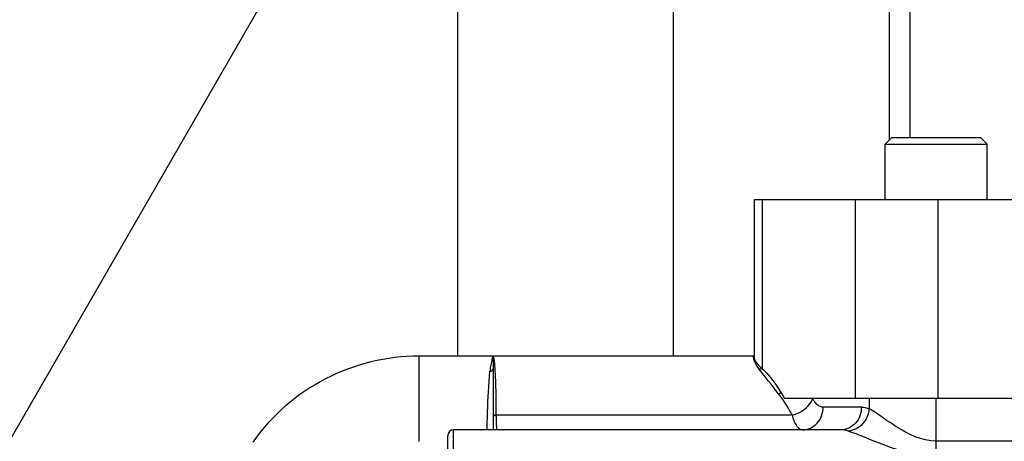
# Model space of a CAD drawing. Header units: millimetres. Extents: x 0 to 1189, y 0 to 841.
# Tile 205 of 217: x 1001.98 to 1008.92, y 569.64 to 572.61. Entities that reach past the tile are written whole.
import ezdxf

# ---------------------------------------------------------------- set-up
doc = ezdxf.new("R2010")
doc.units = ezdxf.units.MM
doc.header["$LTSCALE"] = 65.395
doc.linetypes.add('CENTER', pattern=[0.6, 0.375, -0.075, 0.075, -0.075])
for name, color, linetype in [('1907_153200_81_ABL698', 7, 'CONTINUOUS'), ('1907_153200_81_T1_PBL936', 7, 'CONTINUOUS'), ('1907_153700_13_AC_ABL655', 7, 'CONTINUOUS'), ('1907_153700_13_AC_T2_PBL656', 7, 'CONTINUOUS'), ('1947_122000_06_SIMPLE1_B_ABL639', 7, 'CONTINUOUS'), ('1947_122000_06_SIMPLE1_T1_B_PBL640', 7, 'CONTINUOUS'), ('32007_153200_12_ABL687', 7, 'CONTINUOUS'), ('32007_153200_12_T3_PBL924', 7, 'CONTINUOUS'), ('32087_000000_TLKGS_MARKETING_ABL636', 7, 'CONTINUOUS'), ('32087_030000_TLKGS_V_ABL637', 7, 'CONTINUOUS'), ('32087_100000_TLKGS_V_ABL638', 7, 'CONTINUOUS'), ('8M32E_GENSET_VERROHRUNG_ABL518', 7, 'CONTINUOUS'), ('EN1092-1-01A-DN50-PN16-61_5_PBL699', 7, 'CONTINUOUS'), ('EN1092-1-01A-DN65_PN16-77_5_PBL688', 7, 'CONTINUOUS'), ('links_3_VBL515', 7, 'CONTINUOUS'), ('PUMPENAGGRR45_125_160_FL-Z-DB50_PBL596', 7, 'CONTINUOUS')]:
    doc.layers.add(name, color=color, linetype=linetype)

# ---------------------------------------------------------------- blocks, each defined once
blk = doc.blocks.new('PUMPENAGGRR45_125_160_FL-Z-DB50_PBL596', base_point=(1018.1997, 567.3134))
at = {"layer": 'PUMPENAGGRR45_125_160_FL-Z-DB50_PBL596', "color": 7, "linetype": 'Continuous'}
for p, q in [((1008.1317, 571.7834), (1008.0837, 571.7354)), ((1008.0837, 571.7354), (1008.8037, 571.7354)), ((1008.0837, 571.3434), (1008.0837, 571.7354)), ((1008.1317, 571.7834), (1008.7557, 571.7834)), ((1008.7557, 571.7834), (1008.8037, 571.7354)), ((1008.8037, 571.3434), (1008.8037, 571.7354)), ((1007.1547, 570.2434), (1004.7997, 570.2434)), ((1007.1597, 570.2436), (1007.1548, 570.2434)), ((1005.3197, 570.1544), (1005.3197, 569.7234)), ((1007.7704, 569.7234), (1005.0397, 569.7234)), ((1004.9997, 568.7234), (1004.9997, 569.6834))]:
    blk.add_line(p, q, dxfattribs=at)
at = {"layer": 'PUMPENAGGRR45_125_160_FL-Z-DB50_PBL596', "color": 9, "linetype": 'Continuous'}
for p, q in [((1004.7997, 569.6422), (1004.7997, 570.2434)), ((1007.9702, 569.9434), (1007.9702, 569.8729)), ((1008.4437, 569.5403), (1008.4437, 569.9434)), ((1007.9161, 569.8834), (1007.6462, 569.8834)), ((1007.4272, 569.8274), (1005.3425, 569.8274)), ((1005.0397, 568.6834), (1005.0397, 569.7234)), ((1010.4757, 569.6439), (1008.4437, 569.6439))]:
    blk.add_line(p, q, dxfattribs=at)
at = {"layer": 'PUMPENAGGRR45_125_160_FL-Z-DB50_PBL596', "color": 7, "linetype": 'Continuous'}
for centre, radius, end in [((1004.7997, 568.8034), 1.44, 144.62347), ((1005.0397, 569.6834), 0.04, 180)]:
    blk.add_arc(centre, radius, 90, end, dxfattribs=at)
at = {"layer": 'PUMPENAGGRR45_125_160_FL-Z-DB50_PBL596', "color": 9, "linetype": 'Continuous'}
for centre, radius, start, end in [((1007.1805, 570.3161), 0.1642, 274.66913, 282.02025), ((1001.2771, 565.3792), 7.6021, 37.24459, 38.89406), ((1007.2912, 570.1601), 0.1838, 281.8156, 287.68262)]:
    blk.add_arc(centre, radius, start, end, dxfattribs=at)
at = {"layer": 'PUMPENAGGRR45_125_160_FL-Z-DB50_PBL596', "color": 7, "linetype": 'Continuous'}
for points, knots in [([(1005.3197, 570.2434), (1005.3221, 570.2434), (1005.3115, 570.2286), (1005.3118, 570.2138), (1005.3017, 570.1765), (1005.2989, 570.1503), (1005.2971, 570.1345)], [0, 0, 0, 0, 0.065257, 0.259825, 0.572458, 1, 1, 1, 1]), ([(1005.3197, 570.2434), (1005.3215, 570.2433), (1005.3215, 570.2321), (1005.3207, 570.2188), (1005.3199, 570.1888), (1005.3197, 570.1673), (1005.3197, 570.1544)], [0, 0, 0, 0, 0.062802, 0.252324, 0.567282, 1, 1, 1, 1])]:
    blk.add_open_spline(points, degree=3, knots=knots, dxfattribs=at)
at = {"layer": 'PUMPENAGGRR45_125_160_FL-Z-DB50_PBL596', "color": 9, "linetype": 'Continuous'}
for points, knots in [([(1005.3425, 569.8274), (1005.3425, 569.8864), (1005.3417, 569.9694), (1005.3386, 570.0718), (1005.3358, 570.1312), (1005.3325, 570.1771), (1005.329, 570.2128), (1005.3253, 570.2302), (1005.3224, 570.2434), (1005.3197, 570.2434)], [0, 0, 0, 0, 0.423863, 0.59449, 0.736343, 0.848511, 0.930122, 0.980455, 1, 1, 1, 1]), ([(1007.1548, 570.2434), (1007.1531, 570.2434), (1007.1558, 570.2325), (1007.1548, 570.2283), (1007.1558, 570.2234)], [0, 0, 0, 0, 0.250422, 1, 1, 1, 1]), ([(1007.1558, 570.2234), (1007.1568, 570.2189), (1007.1645, 570.193), (1007.1798, 570.1699), (1007.1939, 570.1525)], [0, 0, 0, 0, 0.168822, 1, 1, 1, 1]), ([(1005.2772, 569.7236), (1005.2781, 569.7656), (1005.2821, 569.9025), (1005.288, 570.0396), (1005.2971, 570.1342)], [0, 0, 0, 0, 0.306604, 1, 1, 1, 1]), ([(1007.3289, 569.9802), (1007.3377, 569.9686), (1007.3733, 569.9196), (1007.405, 569.8677), (1007.4272, 569.8274)], [0, 0, 0, 0, 0.240074, 1, 1, 1, 1]), ([(1007.4272, 569.8274), (1007.475, 569.8382), (1007.5355, 569.8744), (1007.5672, 569.93), (1007.5721, 569.9434)], [0, 0, 0, 0, 0.774539, 1, 1, 1, 1]), ([(1007.6462, 569.8834), (1007.6396, 569.8834), (1007.6073, 569.8903), (1007.586, 569.9203), (1007.5743, 569.943)], [0, 0, 0, 0, 0.203818, 1, 1, 1, 1]), ([(1007.5005, 569.7234), (1007.5382, 569.7234), (1007.6184, 569.7612), (1007.6462, 569.8431), (1007.6462, 569.8834)], [0, 0, 0, 0, 0.483475, 1, 1, 1, 1]), ([(1007.9161, 569.8834), (1007.9161, 569.8431), (1007.8884, 569.7612), (1007.8082, 569.7234), (1007.7704, 569.7234)], [0, 0, 0, 0, 0.516525, 1, 1, 1, 1]), ([(1007.9702, 569.8729), (1007.9675, 569.8339), (1007.9361, 569.7574), (1007.8615, 569.7182), (1007.8245, 569.7153)], [0, 0, 0, 0, 0.512576, 1, 1, 1, 1]), ([(1008.4437, 569.6439), (1008.3429, 569.6438), (1008.2042, 569.7142), (1008.0611, 569.814), (1007.9989, 569.8581), (1007.9702, 569.8729)], [0, 0, 0, 0, 0.571135, 0.816791, 1, 1, 1, 1]), ([(1005.3482, 569.7234), (1005.3459, 569.7234), (1005.3481, 569.7376), (1005.3438, 569.7526), (1005.3442, 569.7878), (1005.3429, 569.8126), (1005.3425, 569.8274)], [0, 0, 0, 0, 0.06649, 0.259978, 0.574664, 1, 1, 1, 1]), ([(1007.4272, 569.8274), (1007.4353, 569.8004), (1007.4478, 569.7598), (1007.4847, 569.7234), (1007.5005, 569.7234)], [0, 0, 0, 0, 0.640913, 1, 1, 1, 1]), ([(1007.8245, 569.7153), (1007.8645, 569.7033), (1007.9527, 569.6664), (1008.1514, 569.5859), (1008.3237, 569.5403), (1008.4437, 569.5403)], [0, 0, 0, 0, 0.194353, 0.442527, 1, 1, 1, 1])]:
    blk.add_open_spline(points, degree=3, knots=knots, dxfattribs=at)
for points in [[(1005.2971, 570.1342), (1005.3072, 570.1342), (1005.3199, 570.1444), (1005.3197, 570.1545)], [(1007.9161, 569.8834), (1007.9345, 569.8834), (1007.9531, 569.8796), (1007.9702, 569.8729)], [(1005.3425, 569.8274), (1005.333, 569.8274), (1005.3197, 569.82), (1005.3197, 569.8105)], [(1007.8245, 569.7153), (1007.807, 569.7206), (1007.7886, 569.7234), (1007.7704, 569.7234)]]:
    blk.add_open_spline(points, degree=3, dxfattribs=at)
blk = doc.blocks.new('1907_153700_13_AC_T2_PBL656', base_point=(1009.4597, 570.6434))
at = {"layer": '1907_153700_13_AC_T2_PBL656', "color": 7, "linetype": 'Continuous'}
for p, q in [((1007.2169, 571.3434), (1007.1597, 571.3434)), ((1007.1597, 571.3434), (1007.1597, 570.2313)), ((1007.8716, 571.3434), (1007.2169, 571.3434)), ((1008.4544, 571.3434), (1007.8716, 571.3434)), ((1010.4649, 571.3434), (1008.4544, 571.3434)), ((1011.0477, 571.3434), (1010.4649, 571.3434)), ((1011.7024, 571.3434), (1011.0477, 571.3434)), ((1011.7597, 571.3434), (1011.7024, 571.3434)), ((1011.7597, 571.3434), (1011.7597, 570.2313)), ((1007.8716, 569.9434), (1007.3741, 569.9434)), ((1008.4544, 569.9434), (1007.8716, 569.9434)), ((1010.4649, 569.9434), (1008.4544, 569.9434)), ((1011.0477, 569.9434), (1010.4649, 569.9434)), ((1011.5452, 569.9434), (1011.0477, 569.9434))]:
    blk.add_line(p, q, dxfattribs=at)
at = {"layer": '1907_153700_13_AC_T2_PBL656', "color": 9, "linetype": 'Continuous'}
for p, q in [((1007.2169, 571.3434), (1007.2169, 570.1547)), ((1007.8716, 571.3434), (1007.8716, 569.9434)), ((1008.4544, 571.3434), (1008.4544, 569.9434)), ((1010.4649, 571.3434), (1010.4649, 569.9434)), ((1011.0477, 571.3434), (1011.0477, 569.9434)), ((1011.7024, 571.3434), (1011.7024, 570.1547))]:
    blk.add_line(p, q, dxfattribs=at)
at = {"layer": '1907_153700_13_AC_T2_PBL656', "color": 7, "linetype": 'Continuous'}
for points, knots in [([(1007.1597, 570.2313), (1007.1597, 570.2193), (1007.179, 570.1899), (1007.2018, 570.1683), (1007.2169, 570.1547)], [0, 0, 0, 0, 0.370838, 1, 1, 1, 1]), ([(1011.7024, 570.1547), (1011.7175, 570.1683), (1011.7403, 570.1899), (1011.7597, 570.2193), (1011.7597, 570.2313)], [0, 0, 0, 0, 0.629162, 1, 1, 1, 1]), ([(1007.2169, 570.1547), (1007.2314, 570.141), (1007.2924, 570.0774), (1007.3413, 570.003), (1007.3741, 569.9434)], [0, 0, 0, 0, 0.226139, 1, 1, 1, 1]), ([(1011.5452, 569.9434), (1011.5569, 569.9646), (1011.6015, 570.0403), (1011.6559, 570.111), (1011.7024, 570.1547)], [0, 0, 0, 0, 0.274946, 1, 1, 1, 1])]:
    blk.add_open_spline(points, degree=3, knots=knots, dxfattribs=at)
blk = doc.blocks.new('1907_153700_13_AC_ABL655', base_point=(1009.4597, 570.6434))
at = {"layer": '1907_153700_13_AC_T2_PBL656'}
blk.add_blockref('1907_153700_13_AC_T2_PBL656', (1009.4597, 570.6434), dxfattribs=at)
blk = doc.blocks.new('EN1092-1-01A-DN65_PN16-77_5_PBL688', base_point=(1006.3412, 574.4007))
at = {"layer": 'EN1092-1-01A-DN65_PN16-77_5_PBL688', "color": 7, "linetype": 'Continuous'}
for p, q in [((1007.1376, 574.8007), (1004.8844, 574.8007)), ((1008.2597, 574.8007), (1008.2462, 574.8007)), ((1008.2597, 574.0007), (1004.4228, 574.0007))]:
    blk.add_line(p, q, dxfattribs=at)
blk = doc.blocks.new('32007_153200_12_T3_PBL924', base_point=(1006.5925, 572.1221))
at = {"layer": '32007_153200_12_T3_PBL924', "color": 7, "linetype": 'Continuous'}
for p, q in [((1005.0705, 573.9872), (1005.0705, 574.0007)), ((1008.1145, 573.9879), (1008.1145, 574.0007)), ((1005.0705, 570.2434), (1005.0705, 573.4942)), ((1008.1145, 571.7662), (1008.1145, 573.4935))]:
    blk.add_line(p, q, dxfattribs=at)
at = {"layer": '32007_153200_12_T3_PBL924', "color": 2, "linetype": 'CENTER'}
blk.add_line((1006.5925, 570.2434), (1006.5925, 574.0007), dxfattribs=at)
blk = doc.blocks.new('32007_153200_12_ABL687', base_point=(1006.3412, 572.5221))
at = {"layer": '32007_153200_12_T3_PBL924'}
blk.add_blockref('32007_153200_12_T3_PBL924', (1006.5925, 572.1221), dxfattribs=at)
at = {"layer": 'EN1092-1-01A-DN65_PN16-77_5_PBL688'}
blk.add_blockref('EN1092-1-01A-DN65_PN16-77_5_PBL688', (1006.3412, 574.4007), dxfattribs=at)
blk = doc.blocks.new('EN1092-1-01A-DN50-PN16-61_5_PBL699', base_point=(1009.4597, 575.2434))
at = {"layer": 'EN1092-1-01A-DN50-PN16-61_5_PBL699', "color": 7, "linetype": 'Continuous'}
for p, q in [((1006.1597, 575.3834), (1006.1597, 575.1034)), ((1012.7597, 575.3834), (1012.7597, 575.1034)), ((1012.7597, 575.1034), (1006.1597, 575.1034))]:
    blk.add_line(p, q, dxfattribs=at)
blk = doc.blocks.new('1907_153200_81_T1_PBL936', base_point=(1009.4597, 573.2234))
at = {"layer": '1907_153200_81_T1_PBL936', "color": 7, "linetype": 'Continuous'}
for p, q in [((1008.2597, 571.7834), (1008.2597, 575.1034)), ((1010.6597, 571.7834), (1010.6597, 575.1034))]:
    blk.add_line(p, q, dxfattribs=at)
at = {"layer": '1907_153200_81_T1_PBL936', "color": 2, "linetype": 'CENTER'}
blk.add_line((1009.4597, 571.3434), (1009.4597, 575.1034), dxfattribs=at)
blk = doc.blocks.new('1907_153200_81_ABL698', base_point=(1009.4597, 573.3634))
at = {"layer": '1907_153200_81_T1_PBL936'}
blk.add_blockref('1907_153200_81_T1_PBL936', (1009.4597, 573.2234), dxfattribs=at)
at = {"layer": 'EN1092-1-01A-DN50-PN16-61_5_PBL699'}
blk.add_blockref('EN1092-1-01A-DN50-PN16-61_5_PBL699', (1009.4597, 575.2434), dxfattribs=at)
blk = doc.blocks.new('8M32E_GENSET_VERROHRUNG_ABL518', base_point=(990.7925, 602.1207))
at = {"layer": '1907_153200_81_ABL698'}
blk.add_blockref('1907_153200_81_ABL698', (1009.4597, 573.3634), dxfattribs=at)
at = {"layer": '1907_153700_13_AC_ABL655'}
blk.add_blockref('1907_153700_13_AC_ABL655', (1009.4597, 570.6434), dxfattribs=at)
at = {"layer": '32007_153200_12_ABL687'}
blk.add_blockref('32007_153200_12_ABL687', (1006.3412, 572.5221), dxfattribs=at)
at = {"layer": 'PUMPENAGGRR45_125_160_FL-Z-DB50_PBL596'}
blk.add_blockref('PUMPENAGGRR45_125_160_FL-Z-DB50_PBL596', (1018.1997, 567.3134), dxfattribs=at)
blk = doc.blocks.new('1947_122000_06_SIMPLE1_T1_B_PBL640', base_point=(986.0461, 573.5207))
at = {"layer": '1947_122000_06_SIMPLE1_T1_B_PBL640', "color": 7, "linetype": 'Continuous'}
blk.add_line((998.6988, 564.081), (1006.0797, 576.8722), dxfattribs=at)
blk = doc.blocks.new('1947_122000_06_SIMPLE1_B_ABL639', base_point=(986.0461, 573.5207))
at = {"layer": '1947_122000_06_SIMPLE1_T1_B_PBL640'}
blk.add_blockref('1947_122000_06_SIMPLE1_T1_B_PBL640', (986.0461, 573.5207), dxfattribs=at)
blk = doc.blocks.new('32087_100000_TLKGS_V_ABL638', base_point=(986.0702, 611.2407))
at = {"layer": '1947_122000_06_SIMPLE1_B_ABL639'}
blk.add_blockref('1947_122000_06_SIMPLE1_B_ABL639', (986.0461, 573.5207), dxfattribs=at)
blk = doc.blocks.new('32087_030000_TLKGS_V_ABL637', base_point=(995.7302, 644.3007))
at = {"layer": '32087_100000_TLKGS_V_ABL638'}
blk.add_blockref('32087_100000_TLKGS_V_ABL638', (986.0702, 611.2407), dxfattribs=at)
blk = doc.blocks.new('32087_000000_TLKGS_MARKETING_ABL636', base_point=(990.9305, 631.2768))
at = {"layer": '32087_030000_TLKGS_V_ABL637'}
blk.add_blockref('32087_030000_TLKGS_V_ABL637', (995.7302, 644.3007), dxfattribs=at)
blk = doc.blocks.new('LINKS_3_VBL515', base_point=(988.9466, 632.7795))
at = {"layer": '32087_000000_TLKGS_MARKETING_ABL636'}
blk.add_blockref('32087_000000_TLKGS_MARKETING_ABL636', (990.9305, 631.2768), dxfattribs=at)
at = {"layer": '8M32E_GENSET_VERROHRUNG_ABL518'}
blk.add_blockref('8M32E_GENSET_VERROHRUNG_ABL518', (990.7925, 602.1207), dxfattribs=at)

msp = doc.modelspace()

# ---------------------------------------------------------------- block references
at = {"layer": 'links_3_VBL515'}
msp.add_blockref('LINKS_3_VBL515', (988.94662, 632.77949), dxfattribs=at)

doc.saveas('drawing.dxf')
